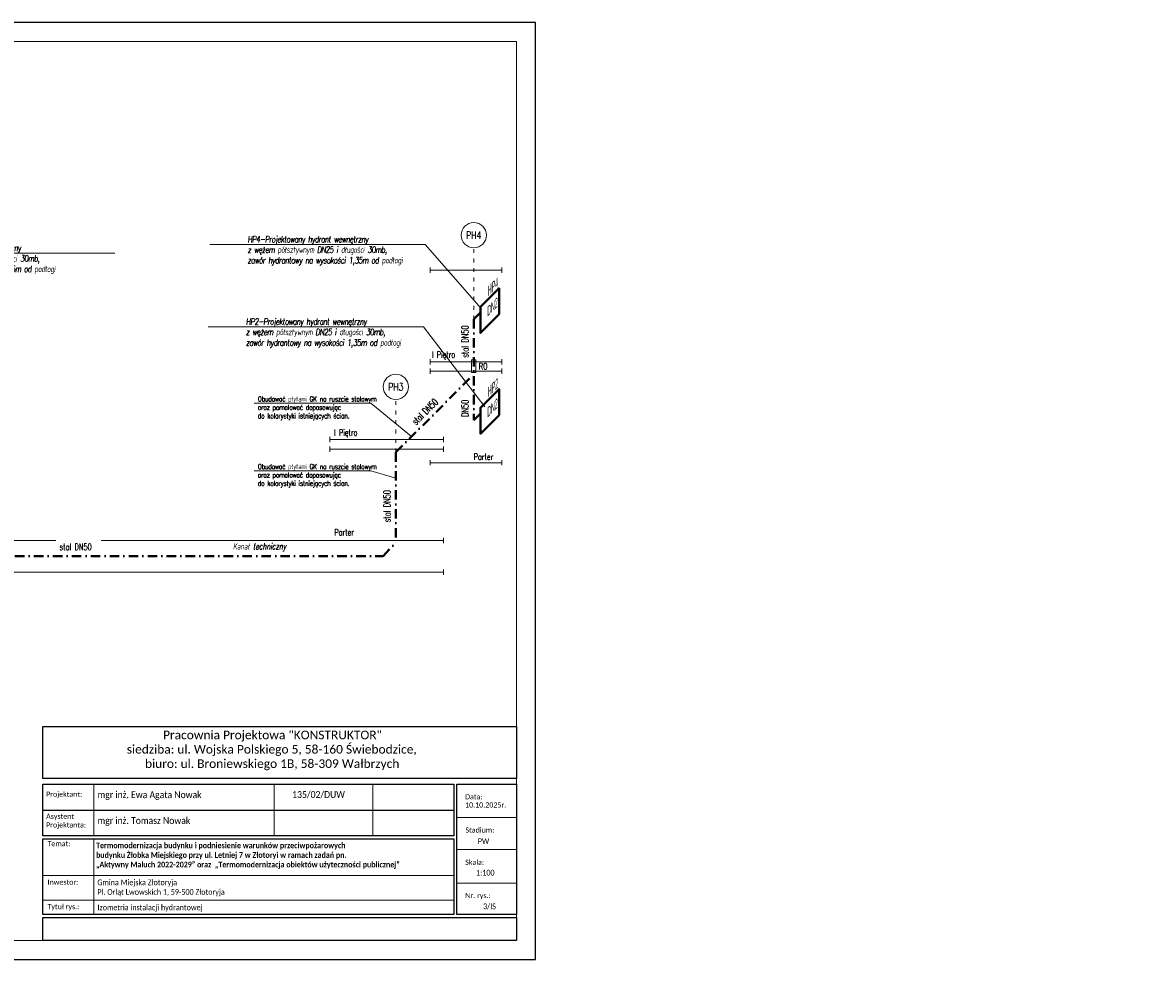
# Model space of a CAD drawing. Header units: millimetres. Extents: x -2390 to 43572, y -15084 to -12114.
# Tile 17 of 52: x 18253 to 21837, y -15084 to -12114. Entities that reach past the tile are written whole.
import ezdxf
from ezdxf import colors
from ezdxf.entities.mleader import LeaderData, LeaderLine
from ezdxf.enums import TextEntityAlignment as Align
from ezdxf.math import Vec2, Vec3

# ---------------------------------------------------------------- set-up
doc = ezdxf.new("R2010")
doc.units = ezdxf.units.MM
doc.linetypes.add('ACAD_ISO03W100', pattern=[30, 12, -18])
doc.linetypes.add('DASHDOT', pattern=[1, 0.5, -0.25, 0, -0.25])
for name, color, linetype, lineweight in [('@ opis C..O.', 7, 'Continuous', 18), ('@ Opis instalacji', 7, 'Continuous', 15), ('@ opis pionów', 7, 'ACAD_ISO03W100', 9), ('@ Woda zimna', 5, 'Continuous', 50), ('@HYDRANTOWA', 108, 'DASHDOT', 40), ('IS-ramka', 7, 'Continuous', 15), ('opisy', 5, 'Continuous', 5), ('Ściany', 132, 'Continuous', 20)]:
    doc.layers.add(name, color=color, linetype=linetype, lineweight=lineweight)
doc.styles.add('ROMANS', font='romans.shx', dxfattribs={"height": 1})
doc.styles.add('SIMPLEX', font='simplex.shx', dxfattribs={"width": 0.75})
doc.styles.get("Standard").update_dxf_attribs({"font": 'arial.ttf'})
doc.styles.add('STYLE1', font='arial.ttf', dxfattribs={"width": 0.8, "oblique": 10})
doc.styles.add('TABELKA', font='romans.shx', dxfattribs={"width": 0.9})

# ---------------------------------------------------------------- blocks, each defined once
blk = doc.blocks.new('_None')
blk = doc.blocks.new('A$C1A8513D7')
at = {"layer": 'Defpoints', "color": 252}
blk.add_lwpolyline([(60, 2910), (-4140, 2910), (-4140, -60), (60, -60)], close=True, dxfattribs=at)
at = {"layer": 'IS-ramka'}
blk.add_lwpolyline([(0, 2850), (-3945, 2850), (-3945, 0), (0, 0)], close=True, dxfattribs=at)

msp = doc.modelspace()

# ---------------------------------------------------------------- linework, layer by layer
at = {"color": 0, "lineweight": 15, "ltscale": 10}
for p, q in [((18479.5, -14692.6), (18479.5, -14528.8)), ((19050.3, -14692.6), (19050.3, -14528.8)), ((19363.3, -14692.6), (19363.3, -14528.8)), ((19818.6, -14633.9), (19629.3, -14633.9)), ((18479.5, -14942.1), (18479.5, -14703.5)), ((19818.6, -14735.4), (19629.3, -14735.4)), ((19620.2, -14818.4), (18317.1, -14818.4)), ((19629.3, -14842.3), (19818.6, -14842.3)), ((19620.2, -14896.6), (18317.1, -14896.6))]:
    msp.add_line(p, q, dxfattribs=at)
at = {"color": 0, "ltscale": 10}
msp.add_line((18317.1, -14610.7), (19620.2, -14610.7), dxfattribs=at)
for points in [[(18317.1, -14346.1), (19818.6, -14346.1), (19818.6, -14510.6), (18317.1, -14510.6)], [(18317.1, -14528.8), (19620.2, -14528.8), (19620.2, -14692.6), (18317.1, -14692.6)], [(19629.3, -14528.8), (19818.6, -14528.8), (19818.6, -14942.1), (19629.3, -14942.1)], [(18317.1, -14701.7), (19620.2, -14701.7), (19620.2, -14942.1), (18317.1, -14942.1)], [(18317.1, -14951.2), (19818.6, -14951.2), (19818.6, -15024), (18317.1, -15024)]]:
    msp.add_lwpolyline(points, close=True, dxfattribs=at)
at = {"layer": '@ Opis instalacji', "transparency": 33554687}
msp.add_circle((19683.1, -12788), 39.9, dxfattribs=at)
at = {"layer": '@ opis pionów', "transparency": 33554687}
for p, q in [((19683.1, -13054.3), (19683.1, -12827.9)), ((19436.2, -13476.2), (19436.2, -13308.7))]:
    msp.add_line(p, q, dxfattribs=at)
at = {"layer": '@HYDRANTOWA', "ltscale": 60, "transparency": 33554687}
for p, q in [((19683.1, -13054.2), (19704.3, -13033)), ((19683.1, -13054.2), (19683.1, -13374.2)), ((19436.2, -13476.1), (19683.1, -13229.2)), ((19683.1, -13374.2), (19704.3, -13353)), ((19436.2, -13476.1), (19436.2, -13761.1)), ((19396.2, -13806.1), (19436.2, -13761.1)), ((16486.1, -13806.1), (19396.2, -13806.1))]:
    msp.add_line(p, q, dxfattribs=at)
at = {"layer": '@HYDRANTOWA', "linetype": 'Continuous', "lineweight": 40}
for points in [[(19763.2, -13038.7), (19704.3, -13097.7), (19704.3, -13015.1), (19763.2, -12956.1)], [(19763.2, -13358.7), (19704.3, -13417.7), (19704.3, -13335.1), (19763.2, -13276.1)]]:
    msp.add_lwpolyline(points, close=True, dxfattribs=at)
at = {"layer": 'Ściany', "color": 252, "lineweight": 5}
for p, q in [((19544.9, -12890.8), (19544.9, -12907.6)), ((19544.9, -12899.2), (19772.1, -12899.2)), ((19772.1, -12890.8), (19772.1, -12907.6)), ((19544.9, -13180.8), (19544.9, -13197.6)), ((19772.1, -13180.8), (19772.1, -13197.6)), ((19544.9, -13189.2), (19772.1, -13189.2)), ((19544.9, -13210.8), (19544.9, -13227.6)), ((19544.9, -13219.2), (19772.1, -13219.2)), ((19772.1, -13210.8), (19772.1, -13227.6)), ((19226.7, -13427.7), (19226.7, -13444.5)), ((19226.7, -13436.1), (19587.1, -13436.1)), ((19587.1, -13427.7), (19587.1, -13444.5)), ((19226.7, -13457.7), (19226.7, -13474.5)), ((19226.7, -13466.1), (19587.1, -13466.1)), ((19587.1, -13457.7), (19587.1, -13474.5)), ((19544.9, -13500.8), (19544.9, -13517.6)), ((19544.9, -13509.2), (19772.1, -13509.2)), ((19772.1, -13500.8), (19772.1, -13517.6)), ((16595.7, -13756.1), (19587.1, -13756.1)), ((19587.1, -13747.7), (19587.1, -13764.5)), ((16455.6, -13856.1), (19587.1, -13856.1)), ((19587.1, -13847.7), (19587.1, -13864.5))]:
    msp.add_line(p, q, dxfattribs=at)

# ---------------------------------------------------------------- block references
at = {"layer": 'IS-ramka'}
msp.add_blockref('A$C1A8513D7', (19818.6, -15024), dxfattribs=at)

# ---------------------------------------------------------------- texts
at = {"color": 0, "ltscale": 10, "char_height": 27.3, "width": 1403.675, "attachment_point": 1}
for insert in [(13578.4, -14358.7), (18343.7, -14358.7)]:
    msp.add_mtext('\\pi354.59;{\\fCalibri|b0|i0|c0|p34;Pracownia Projektowa "KONSTRUKTOR"\\P\\pi239.68;siedziba: ul. Wojska Polskiego 5, 58-160 Świebodzice,\\P\\pi297.58;biuro: ul. Broniewskiego 1B, 58-309 Wałbrzych}', dxfattribs=dict(at, insert=insert))
at = {"color": 0, "ltscale": 10, "attachment_point": 1}
for s, insert, char_height, style in [('{\\fCalibri|b0|i0|c238|p34;mgr inż. Ewa Agata Nowak}', (18490.6, -14550.9), 21.84, 'TABELKA'), ('{\\fCalibri|b0|i0|c238|p34;\\C256;135/02/DUW}', (19107.6, -14550.4), 21.84, 'TABELKA'), ('{\\fCalibri|b0|i0|c238|p34;mgr inż. Tomasz Nowak}', (18490.6, -14632.8), 21.84, 'TABELKA'), ('\\pt377.8,755.57;{\\fCalibri|b1|i0|c238|p34;\\C256;Termomodernizacja budynku i podniesienie warunków przeciwpożarowych \\Pbudynku Żłobka Miejskiego przy ul. Letniej 7 w Złotoryi w ramach zadań pn. \\P„Aktywny Maluch 2022-2029” oraz  „Termomodernizacja obiektów użyteczności publicznej”}', (18486, -14713.5), 18.2, 'TABELKA'), ('\\A1;\\P{\\fCalibri|b0|i0|c238|p34;Gmina Miejska Złotoryja \\PPl. Orląt Lwowskich 1, 59-500 Złotoryja}', (18490.2, -14800.4), 18.2, 'TABELKA'), ('{\\fCalibri|b0|i0|c238|p34;Izometria instalacji hydrantowej}', (18490.6, -14910.1), 18.2, 'TABELKA'), ('\\pi-599.48;{\\fCalibri|b0|i0|c0|p34;\\W0.9;Zastrzega się wszelkie prawa wynikajace z Ustawy o prawie autorskim. Rysunek niniejszy nie może być w całości lub w części przerysowany,\\P\\pi-400.79;                      uzupełniony lub odstąpiony komukolwiek, bez pisemnej zgody firmy projektowej }', (26732.8, -14962.6), 15, 'ROMANS')]:
    msp.add_mtext(s, dxfattribs=dict(at, insert=insert, char_height=char_height, style=style))
at = {"color": 0, "ltscale": 10, "attachment_point": 1, "style": 'TABELKA'}
for s, insert, char_height, width in [('\\fCalibri|b0|i0|c0|p0;\\W0.9;Projektant:', (18327.8, -14552.1), 16.38, 198.38), ('\\fCalibri|b0|i0|c0|p0;\\W0.9;Data:', (19655.8, -14560.3), 16.38, 198.396), ('{\\fCalibri|b0|i0|c238|p34;10.10.2025r.}', (19655.5, -14586.1), 16.38, 198.38), ('{\\fCalibri|b0|i0|c0|p0;Asystent\\PProjektanta:}', (18327.8, -14622.1), 16.38, 198.38), ('\\fCalibri|b0|i0|c0|p0;\\W0.9;Stadium:', (19656.7, -14665.6), 16.38, 198.396), ('\\fCalibri|b0|i0|c0|p0;\\W0.9;Temat:', (18332.1, -14708.9), 16.38, 198.396), ('{\\fCalibri|b0|i0|c238|p34;PW}', (19696, -14700.3), 18.2, 42.786), ('\\fCalibri|b0|i0|c0|p0;\\W0.9;Skala:', (19655.9, -14767.8), 16.38, 198.396), ('{\\fCalibri|b0|i0|c0|p0;1:100}', (19690.4, -14799.9), 18.2, 198.38), ('\\fCalibri|b0|i0|c0|p0;\\W0.9;Inwestor:', (18332.1, -14830.8), 16.38, 198.396), ('\\fCalibri|b0|i0|c0|p0;\\W0.9;Tytuł rys.:', (18332.1, -14908.5), 16.38, 198.396), ('\\fCalibri|b0|i0|c0|p0;\\W0.9;Nr. rys.:', (19656.1, -14873.2), 16.38, 198.396), ('{\\fCalibri|b0|i0|c238|p34;3/IS}', (19712.4, -14906.7), 18.2, 198.38)]:
    msp.add_mtext(s, dxfattribs=dict(at, insert=insert, char_height=char_height, width=width))
at = {"layer": '@ Opis instalacji', "lineweight": 30, "transparency": 33554687, "style": 'SIMPLEX', "width": 0.75}
for s, p in [('PH4', (19683.1, -12788)), ('PH3', (19436.2, -13268.8))]:
    msp.add_text(s, height=24, dxfattribs=at).set_placement(p, align=Align.MIDDLE_CENTER)
at = {"layer": '@HYDRANTOWA', "lineweight": 0, "char_height": 22.5, "width": 112.425, "attachment_point": 3, "rotation": 45, "style": 'STYLE1'}
for s, insert in [('{\\Q45;\\W0.65;HP4}', (19744.3, -12934.5)), ('{\\Q45;\\W0.65;DN25}', (19752.3, -12989.1)), ('{\\Q45;\\W0.65;HP2}', (19744.3, -13254.5)), ('{\\Q45;\\W0.65;DN25}', (19752.3, -13309.1))]:
    msp.add_mtext(s, dxfattribs=dict(at, insert=insert))
at = {"layer": 'IS-ramka', "style": 'TABELKA', "width": 0.75}
for s, p in [('I Piętro', (19550.4, -13176.9)), ('I Piętro', (19240.4, -13423.8)), ('Parter', (19683, -13500.5)), ('Parter', (19241.5, -13739.8))]:
    msp.add_text(s, height=20, dxfattribs=at).set_placement(p)
at = {"layer": 'IS-ramka', "transparency": 33554687, "style": 'TABELKA', "width": 0.75}
msp.add_text('RO', height=20, dxfattribs=at).set_placement((19699.2, -13213.4))
at = {"layer": 'IS-ramka', "style": 'TABELKA', "oblique": 10, "width": 0.75}
msp.add_text('Kanał techniczny', height=20, dxfattribs=at).set_placement((18919.8, -13784.5))

# ---------------------------------------------------------------- leaders
at = {"layer": 'opisy', "color": 0, "lineweight": 30, "transparency": 33554687}
ml = msp.add_multileader_mtext('Standard', dxfattribs=at)
ml.set_content('{\\Fsimplex|c238;\\Q7;\\W0.8;\\T0.9;\\C0;HP4-Projektowany hydrant wewnętrzny\\Pz wężem półsztywnym DN25 i długości 30mb,\\Pzawór hydrantowy na wysokości 1,35m od podłogi}', color=252, style='ROMANS')
ml.set_leader_properties(color=256, linetype='ByLayer', lineweight=5)
ml.set_arrow_properties(name='NONE')
ml.build(insert=Vec2(0, 0))
ml.multileader.update_dxf_attribs({"text_left_attachment_type": 6, "text_right_attachment_type": 6, "dogleg_length": 0, "arrow_head_size": 0})
ctx = ml.context
ctx.base_point, ctx.char_height, ctx.arrow_head_size, ctx.plane_origin = Vec3(18964.2, -12817.4), 20, 0, Vec3(18349.2, -12422.6)
ctx.left_attachment, ctx.right_attachment = 6, 6
notes = []
notes.append((ctx, [(1, (1, 1, 0), (19528.9, -12817.4), (-1, 0), 0, [(0, [(19708, -13021.4)], 0, [])])]))
ctx.mtext.insert, ctx.mtext.line_spacing_style, ctx.mtext.flow_direction = Vec3(18966.2, -12790.7), 2, 5
ml = msp.add_multileader_mtext('Standard', dxfattribs=at)
ml.set_content('{\\Fsimplex|c238;\\Q7;\\W0.8;\\T0.9;\\C0;HP2-Projektowany hydrant wewnętrzny\\Pz wężem półsztywnym DN25 i długości 30mb,\\Pzawór hydrantowy na wysokości 1,35m od podłogi}', color=252, style='ROMANS')
ml.set_leader_properties(color=256, linetype='ByLayer', lineweight=5)
ml.set_arrow_properties(name='NONE')
ml.build(insert=Vec2(0, 0))
ml.multileader.update_dxf_attribs({"text_left_attachment_type": 6, "text_right_attachment_type": 6, "dogleg_length": 0, "arrow_head_size": 0})
ctx = ml.context
ctx.base_point, ctx.char_height, ctx.arrow_head_size, ctx.plane_origin = Vec3(18959.2, -13078.4), 20, 0, Vec3(18344.2, -12771.5)
ctx.left_attachment, ctx.right_attachment = 6, 6
notes.append((ctx, [(1, (1, 1, 0), (19523.9, -13078.4), (-1, 0), 0, [(0, [(19718.1, -13331.9)], 0, [])])]))
ctx.mtext.insert, ctx.mtext.line_spacing_style, ctx.mtext.flow_direction = Vec3(18961.2, -13051.7), 2, 5
for ctx, leaders in notes:
    for number, flags, end, landing, length, lines in leaders:
        leader = LeaderData()
        leader.index, (leader.has_last_leader_line, leader.has_dogleg_vector, leader.attachment_direction) = number, flags
        leader.last_leader_point, leader.dogleg_vector, leader.dogleg_length = Vec3(end), Vec3(landing), length
        for number, points, colour, breaks in lines:
            line = LeaderLine()
            line.index, line.vertices, line.color, line.breaks = number, Vec3.list(points), colors.encode_raw_color(colour), breaks
            leader.lines.append(line)
        ctx.leaders.append(leader)

# ---------------------------------------------------------------- next in the draw order: texts
at = {"layer": '@HYDRANTOWA', "lineweight": 30, "transparency": 33554687, "char_height": 22, "attachment_point": 3, "rotation": 90, "style": 'STYLE1', "bg_fill": 2}
for s, insert, width in [('\\pxql;{\\Fsimplex|c238;\\Q0;\\W0.7;\\C0;stal DN50}', (19644.2, -13056.1), 120.212), ('\\pxql;{\\Fsimplex|c238;\\Q0;\\W0.7;\\C0;DN50}', (19644.2, -13300.9), 63.453), ('\\pxql;{\\Fsimplex|c238;\\Q0;\\W0.7;\\C0;stal DN50}', (19397.3, -13578.2), 120.212)]:
    msp.add_mtext(s, dxfattribs=dict(at, insert=insert, width=width))
at = {"layer": '@HYDRANTOWA', "lineweight": 30, "transparency": 33554687, "insert": (19569.5, -13290.9), "char_height": 22, "width": 120.212, "attachment_point": 3, "rotation": 45, "style": 'STYLE1', "bg_fill": 3, "box_fill_scale": 1.1, "bg_fill_color": 256, "bg_fill_transparency": 0}
msp.add_mtext('\\pxql;{\\Fsimplex|c238;\\Q0;\\W0.7;\\C0;stal DN50}', dxfattribs=at)
at = {"layer": '@HYDRANTOWA', "lineweight": 30, "transparency": 33554687, "insert": (18490.5, -13765), "char_height": 22, "width": 120.212, "attachment_point": 3, "style": 'STYLE1', "bg_fill": 2}
msp.add_mtext('\\pxql;{\\Fsimplex|c238;\\Q0;\\W0.7;\\C0;stal DN50}', dxfattribs=at)

# ---------------------------------------------------------------- next in the draw order: leaders
at = {"layer": 'opisy', "color": 0, "lineweight": 30, "transparency": 33554687}
ml = msp.add_multileader_mtext('Standard', dxfattribs=at)
ml.set_content('{\\Fsimplex|c238;\\Q7;\\W0.8;\\T0.9;\\C0;HP3-Projektowany hydrant wewnętrzny\\Pz wężem półsztywnym DN25 i długości 30mb,\\Pzawór hydrantowy na wysokości 1,35m od podłogi}', color=252, style='ROMANS')
ml.set_leader_properties(color=256, linetype='ByLayer', lineweight=5)
ml.set_arrow_properties(name='NONE')
ml.build(insert=Vec2(0, 0))
ml.multileader.update_dxf_attribs({"text_left_attachment_type": 6, "text_right_attachment_type": 6, "dogleg_length": 0, "arrow_head_size": 0})
ctx = ml.context
ctx.base_point, ctx.char_height, ctx.arrow_head_size, ctx.plane_origin = Vec3(17863.5, -12845), 20, 0, Vec3(17248.4, -12228.5)
ctx.left_attachment, ctx.right_attachment = 6, 6
notes = []
notes.append((ctx, [(0, (1, 1, 0), (17863.5, -12845), (1, 0), 0, [(0, [(17760.9, -12911.8)], 0, [])])]))
ctx.mtext.insert, ctx.mtext.line_spacing_style, ctx.mtext.flow_direction = Vec3(17865.5, -12818.4), 2, 5
ctx.mtext.has_bg_fill, ctx.mtext.bg_color, ctx.mtext.bg_scale_factor, ctx.mtext.bg_transparency, ctx.mtext.use_window_bg_color = 1, -1027028792, 1.5, 0, 1
for ctx, leaders in notes:
    for number, flags, end, landing, length, lines in leaders:
        leader = LeaderData()
        leader.index, (leader.has_last_leader_line, leader.has_dogleg_vector, leader.attachment_direction) = number, flags
        leader.last_leader_point, leader.dogleg_vector, leader.dogleg_length = Vec3(end), Vec3(landing), length
        for number, points, colour, breaks in lines:
            line = LeaderLine()
            line.index, line.vertices, line.color, line.breaks = number, Vec3.list(points), colors.encode_raw_color(colour), breaks
            leader.lines.append(line)
        ctx.leaders.append(leader)

# ---------------------------------------------------------------- next in the draw order: linework, layer by layer
at = {"layer": '@ Opis instalacji', "transparency": 33554687}
msp.add_circle((19436.2, -13268.8), 39.9, dxfattribs=at)
at = {"layer": '@ Woda zimna', "lineweight": 9, "transparency": 33554687}
msp.add_lwpolyline([(19690.1, -13223.5), (19676.3, -13223.5), (19676.2, -13183), (19690, -13183)], close=True, dxfattribs=at)

# ---------------------------------------------------------------- next in the draw order: leaders
at = {"layer": '@ opis C..O.'}
ml = msp.add_multileader_mtext('Standard', dxfattribs=at)
ml.set_content('{\\W0.7;\\T0.95;Obudować płytami GK na ruszcie stalowym \\Poraz pomalować \\A1;\\C7;dopasowując \\Pdo kolorystyki istniejących ścian.}', color=256, style='ROMANS')
ml.set_leader_properties(color=256, linetype='ByLayer', lineweight=5)
ml.set_arrow_properties(name='NONE')
ml.build(insert=Vec2(0, 0))
ml.multileader.update_dxf_attribs({"text_left_attachment_type": 6, "text_right_attachment_type": 6, "dogleg_length": 0, "arrow_head_size": 0})
ctx = ml.context
ctx.base_point, ctx.char_height, ctx.arrow_head_size, ctx.plane_origin = Vec3(18996.6, -13320.6), 16, 0, Vec3(9796.3, -13257.1)
ctx.left_attachment, ctx.right_attachment = 6, 6
notes = []
notes.append((ctx, [(1, (1, 1, 0), (19357.4, -13320.6), (-1, 0), 0, [(0, [(19485.6, -13426.7)], 0, [])])]))
ctx.mtext.insert, ctx.mtext.width, ctx.mtext.defined_height, ctx.mtext.line_spacing_style, ctx.mtext.flow_direction = Vec3(18998.6, -13299.3), 364.667, 22.6, 2, 5
ml = msp.add_multileader_mtext('Standard', dxfattribs=at)
ml.set_content('{\\W0.7;\\T0.95;Obudować płytami GK na ruszcie stalowym \\Poraz pomalować \\A1;\\C7;dopasowując \\Pdo kolorystyki istniejących ścian.}', color=256, style='ROMANS')
ml.set_leader_properties(color=256, linetype='ByLayer', lineweight=5)
ml.set_arrow_properties(name='NONE')
ml.build(insert=Vec2(0, 0))
ml.multileader.update_dxf_attribs({"text_left_attachment_type": 6, "text_right_attachment_type": 6, "dogleg_length": 0, "arrow_head_size": 0})
ctx = ml.context
ctx.base_point, ctx.char_height, ctx.arrow_head_size, ctx.plane_origin = Vec3(18996.6, -13534.8), 16, 0, Vec3(9796.3, -13471.3)
ctx.left_attachment, ctx.right_attachment = 6, 6
notes.append((ctx, [(1, (1, 1, 0), (19357.4, -13534.8), (-1, 0), 0, [(0, [(19436.2, -13558.5)], 0, [])])]))
ctx.mtext.insert, ctx.mtext.width, ctx.mtext.defined_height, ctx.mtext.line_spacing_style, ctx.mtext.flow_direction = Vec3(18998.6, -13513.5), 364.667, 22.6, 2, 5
for ctx, leaders in notes:
    for number, flags, end, landing, length, lines in leaders:
        leader = LeaderData()
        leader.index, (leader.has_last_leader_line, leader.has_dogleg_vector, leader.attachment_direction) = number, flags
        leader.last_leader_point, leader.dogleg_vector, leader.dogleg_length = Vec3(end), Vec3(landing), length
        for number, points, colour, breaks in lines:
            line = LeaderLine()
            line.index, line.vertices, line.color, line.breaks = number, Vec3.list(points), colors.encode_raw_color(colour), breaks
            leader.lines.append(line)
        ctx.leaders.append(leader)

doc.saveas('drawing.dxf')
